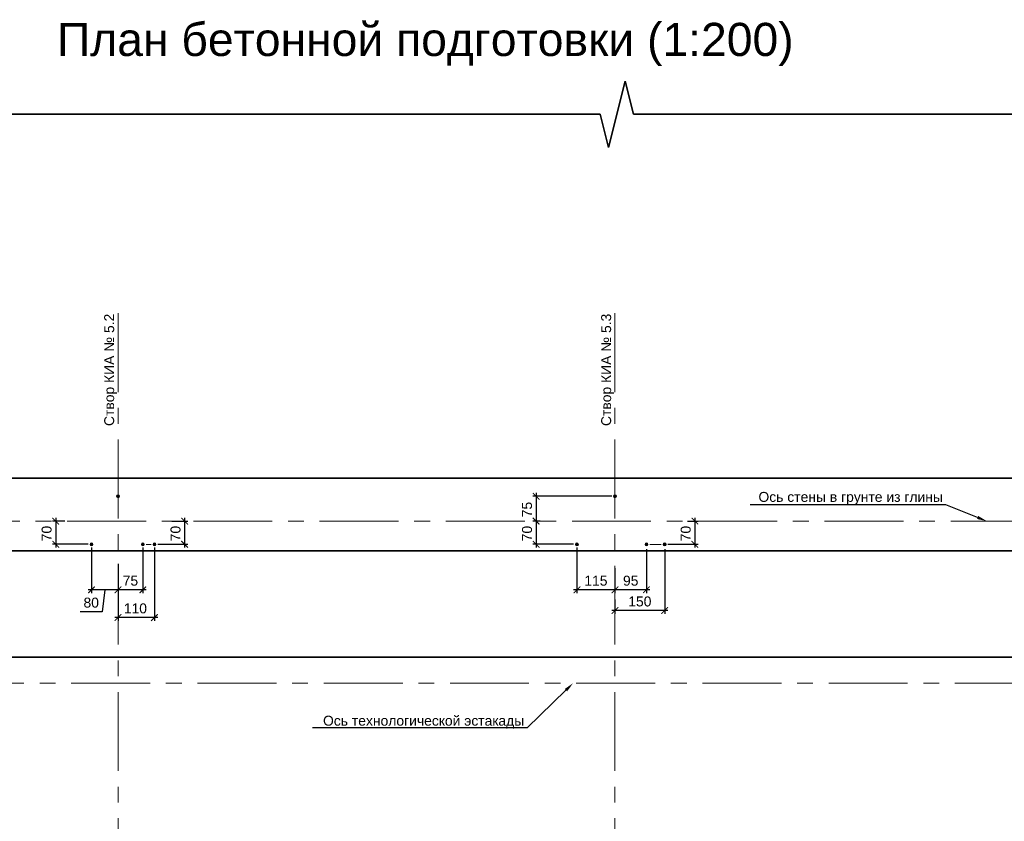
# Model space of a CAD drawing. Header units: millimetres. Extents: x -695122 to 440517, y 417968 to 574899.
# Tile 29 of 39: x 305134 to 334852, y 550707 to 574899. Entities that reach past the tile are written whole.
import ezdxf
from ezdxf import colors
from ezdxf.entities.mleader import LeaderData, LeaderLine
from ezdxf.math import Vec2, Vec3

# ---------------------------------------------------------------- set-up
doc = ezdxf.new("R2010")
doc.units = ezdxf.units.MM
doc.linetypes.add('осевая', pattern=[50.8, 31.75, -6.35, 6.35, -6.35])
for name, color, linetype, lineweight in [('Бетон', 7, 'Continuous', 50), ('ГТО-2_Размеры', 7, 'Continuous', 15), ('Отдел_Выноски(стрелка)', 7, 'Continuous', 15), ('Отдел_Заглавные надписи', 7, 'Continuous', 30)]:
    doc.layers.add(name, color=color, linetype=linetype, lineweight=lineweight)
doc.layers.add('ГП_Штриховки', color=7, linetype='Continuous')
doc.layers.add('Оси', color=1, linetype='осевая')
doc.styles.add('arial', font='arial.ttf')
doc.styles.add('ГТО-2', font='arial.ttf')
doc.styles.add('Рогун1', font='arial.ttf')
doc.dimstyles.new('100 мм', dxfattribs={"dimscale": 100, "dimtxt": 3.5, "dimasz": 2, "dimexe": 1, "dimexo": 1, "dimgap": 1.2, "dimtad": 1, "dimdec": 0, "dimlfac": 0.1, "dimrnd": 0.0001, "dimtxsty": 'Рогун1', "dimblk": 'ARCHTICK', "dimcen": 2.5, "dimdle": 1, "dimaunit": 1, "dimadec": 1, "dimazin": 0, "dimtfac": 1, "dimtdec": 0, "dimtmove": 1, "dimatfit": 3, "dimldrblk": 'ARCHTICK', "dimfxl": 1, "dimtfill": 1, "dimarcsym": 0})

# ---------------------------------------------------------------- blocks, each defined once
blk = doc.blocks.new('_ArchTick')
at = {"color": 0, "linetype": 'ByBlock', "const_width": 0.15}
blk.add_lwpolyline([(-0.5, -0.5), (0.5, 0.5)], dxfattribs=at)
blk = doc.blocks.new('*D338')
at = {"layer": 'Defpoints', "color": 0, "transparency": 16777216}
for p in [(306596, 559766), (306221, 559066), (307301, 559066)]:
    blk.add_point(p, dxfattribs=at)
at = {"layer": 'ГТО-2_Размеры', "color": 0, "lineweight": -2, "transparency": 16777216}
for p, q in [((306496, 559766), (306121, 559766)), ((306221, 559866), (306221, 558966)), ((307201, 559066), (306121, 559066))]:
    blk.add_line(p, q, dxfattribs=at)
at = {"layer": 'ГТО-2_Размеры', "color": 0, "lineweight": -2, "transparency": 16777216, "xscale": 200, "yscale": 200, "zscale": 200}
for p, rotation in [((306221, 559766), 90), ((306221, 559066), 270)]:
    blk.add_blockref('_ArchTick', p, dxfattribs=dict(at, rotation=rotation))
at = {"layer": 'ГТО-2_Размеры', "color": 0, "transparency": 16777216, "insert": (305948, 559391), "char_height": 300, "attachment_point": 5, "rotation": 90, "style": 'Рогун1'}
blk.add_mtext('70', dxfattribs=at)
blk = doc.blocks.new('*D339')
at = {"layer": 'Defpoints', "color": 0, "transparency": 16777216}
for p in [(307301, 559066), (308101, 558576), (307301, 557693)]:
    blk.add_point(p, dxfattribs=at)
at = {"layer": 'ГТО-2_Размеры', "color": 0, "lineweight": -2, "transparency": 16777216}
for p, q in [((307301, 558966), (307301, 557593)), ((308101, 558476), (308101, 557593)), ((308201, 557693), (307201, 557693)), ((307701, 557693), (307628, 557031)), ((307628, 557031), (306959, 557031))]:
    blk.add_line(p, q, dxfattribs=at)
at = {"layer": 'ГТО-2_Размеры', "color": 0, "lineweight": -2, "transparency": 16777216, "xscale": 200, "yscale": 200, "zscale": 200, "rotation": 180}
blk.add_blockref('_ArchTick', (307301, 557693), dxfattribs=at)
at = {"layer": 'ГТО-2_Размеры', "color": 0, "lineweight": -2, "transparency": 16777216, "xscale": 200, "yscale": 200, "zscale": 200}
blk.add_blockref('_ArchTick', (308101, 557693), dxfattribs=at)
at = {"layer": 'ГТО-2_Размеры', "color": 0, "transparency": 16777216, "insert": (307293, 557305), "char_height": 300, "attachment_point": 5, "style": 'Рогун1'}
blk.add_mtext('80', dxfattribs=at)
blk = doc.blocks.new('*D340')
at = {"layer": 'Defpoints', "color": 0, "transparency": 16777216}
for p in [(309629, 559766), (309201, 559066), (310112, 559066)]:
    blk.add_point(p, dxfattribs=at)
at = {"layer": 'ГТО-2_Размеры', "color": 0, "lineweight": -2, "transparency": 16777216}
for p, q in [((309729, 559766), (310212, 559766)), ((310112, 559866), (310112, 558966)), ((309301, 559066), (310212, 559066))]:
    blk.add_line(p, q, dxfattribs=at)
at = {"layer": 'ГТО-2_Размеры', "color": 0, "lineweight": -2, "transparency": 16777216, "xscale": 200, "yscale": 200, "zscale": 200}
for p, rotation in [((310112, 559766), 90), ((310112, 559066), 270)]:
    blk.add_blockref('_ArchTick', p, dxfattribs=dict(at, rotation=rotation))
at = {"layer": 'ГТО-2_Размеры', "color": 0, "transparency": 16777216, "insert": (309838, 559391), "char_height": 300, "attachment_point": 5, "rotation": 90, "style": 'Рогун1'}
blk.add_mtext('70', dxfattribs=at)
blk = doc.blocks.new('*D341')
at = {"layer": 'Defpoints', "color": 0, "transparency": 16777216}
for p in [(308851, 559066), (308101, 558532), (308101, 557693)]:
    blk.add_point(p, dxfattribs=at)
at = {"layer": 'ГТО-2_Размеры', "color": 0, "lineweight": -2, "transparency": 16777216}
for p, q in [((308851, 558966), (308851, 557593)), ((308101, 558432), (308101, 557593)), ((308951, 557693), (308001, 557693))]:
    blk.add_line(p, q, dxfattribs=at)
at = {"layer": 'ГТО-2_Размеры', "color": 0, "transparency": 16777216, "insert": (308476, 557966), "char_height": 300, "attachment_point": 5, "style": 'Рогун1', "bg_fill": 3, "box_fill_scale": 1.1, "bg_fill_color": 256, "bg_fill_true_color": 13158600, "bg_fill_transparency": 0}
blk.add_mtext('75', dxfattribs=at)
at = {"layer": 'ГТО-2_Размеры', "color": 0, "lineweight": -2, "transparency": 16777216, "xscale": 200, "yscale": 200, "zscale": 200, "rotation": 180}
blk.add_blockref('_ArchTick', (308101, 557693), dxfattribs=at)
at = {"layer": 'ГТО-2_Размеры', "color": 0, "lineweight": -2, "transparency": 16777216, "xscale": 200, "yscale": 200, "zscale": 200}
blk.add_blockref('_ArchTick', (308851, 557693), dxfattribs=at)
blk = doc.blocks.new('*D342')
at = {"layer": 'Defpoints', "color": 0, "transparency": 16777216}
for p in [(309201, 559066), (308101, 558256), (308101, 556857)]:
    blk.add_point(p, dxfattribs=at)
at = {"layer": 'ГТО-2_Размеры', "color": 0, "lineweight": -2, "transparency": 16777216}
for p, q in [((309201, 558966), (309201, 556757)), ((308101, 558156), (308101, 556757)), ((309301, 556857), (308001, 556857))]:
    blk.add_line(p, q, dxfattribs=at)
at = {"layer": 'ГТО-2_Размеры', "color": 0, "transparency": 16777216, "insert": (308626, 557131), "char_height": 300, "attachment_point": 5, "style": 'Рогун1', "bg_fill": 3, "box_fill_scale": 1.1, "bg_fill_color": 256, "bg_fill_true_color": 13158600, "bg_fill_transparency": 0}
blk.add_mtext('110', dxfattribs=at)
at = {"layer": 'ГТО-2_Размеры', "color": 0, "lineweight": -2, "transparency": 16777216, "xscale": 200, "yscale": 200, "zscale": 200, "rotation": 180}
blk.add_blockref('_ArchTick', (308101, 556857), dxfattribs=at)
at = {"layer": 'ГТО-2_Размеры', "color": 0, "lineweight": -2, "transparency": 16777216, "xscale": 200, "yscale": 200, "zscale": 200}
blk.add_blockref('_ArchTick', (309201, 556857), dxfattribs=at)
blk = doc.blocks.new('*D343')
at = {"layer": 'Defpoints', "color": 0, "transparency": 16777216}
for p in [(323101, 560516), (320721, 559766), (320943, 559766)]:
    blk.add_point(p, dxfattribs=at)
at = {"layer": 'ГТО-2_Размеры', "color": 0, "lineweight": -2, "transparency": 16777216}
for p, q in [((323001, 560516), (320621, 560516)), ((320721, 560616), (320721, 559666)), ((320843, 559766), (320621, 559766))]:
    blk.add_line(p, q, dxfattribs=at)
at = {"layer": 'ГТО-2_Размеры', "color": 0, "lineweight": -2, "transparency": 16777216, "xscale": 200, "yscale": 200, "zscale": 200}
for p, rotation in [((320721, 560516), 90), ((320721, 559766), 270)]:
    blk.add_blockref('_ArchTick', p, dxfattribs=dict(at, rotation=rotation))
at = {"layer": 'ГТО-2_Размеры', "color": 0, "transparency": 16777216, "insert": (320449, 560116), "char_height": 300, "attachment_point": 5, "rotation": 90, "style": 'Рогун1'}
blk.add_mtext('75', dxfattribs=at)
blk = doc.blocks.new('*D344')
at = {"layer": 'Defpoints', "color": 0, "transparency": 16777216}
for p in [(320943, 559766), (320721, 559066), (321951, 559066)]:
    blk.add_point(p, dxfattribs=at)
at = {"layer": 'ГТО-2_Размеры', "color": 0, "lineweight": -2, "transparency": 16777216}
for p, q in [((320843, 559766), (320621, 559766)), ((320721, 559866), (320721, 558966)), ((321851, 559066), (320621, 559066))]:
    blk.add_line(p, q, dxfattribs=at)
at = {"layer": 'ГТО-2_Размеры', "color": 0, "lineweight": -2, "transparency": 16777216, "xscale": 200, "yscale": 200, "zscale": 200}
for p, rotation in [((320721, 559766), 90), ((320721, 559066), 270)]:
    blk.add_blockref('_ArchTick', p, dxfattribs=dict(at, rotation=rotation))
at = {"layer": 'ГТО-2_Размеры', "color": 0, "transparency": 16777216, "insert": (320448, 559391), "char_height": 300, "attachment_point": 5, "rotation": 90, "style": 'Рогун1'}
blk.add_mtext('70', dxfattribs=at)
blk = doc.blocks.new('*D345')
at = {"layer": 'Defpoints', "color": 0, "transparency": 16777216}
for p in [(321951, 559066), (323101, 558072), (321951, 557693)]:
    blk.add_point(p, dxfattribs=at)
at = {"layer": 'ГТО-2_Размеры', "color": 0, "lineweight": -2, "transparency": 16777216}
for p, q in [((321951, 558966), (321951, 557593)), ((323101, 557972), (323101, 557593)), ((323201, 557693), (321851, 557693))]:
    blk.add_line(p, q, dxfattribs=at)
at = {"layer": 'ГТО-2_Размеры', "color": 0, "lineweight": -2, "transparency": 16777216, "xscale": 200, "yscale": 200, "zscale": 200, "rotation": 180}
blk.add_blockref('_ArchTick', (321951, 557693), dxfattribs=at)
at = {"layer": 'ГТО-2_Размеры', "color": 0, "lineweight": -2, "transparency": 16777216, "xscale": 200, "yscale": 200, "zscale": 200}
blk.add_blockref('_ArchTick', (323101, 557693), dxfattribs=at)
at = {"layer": 'ГТО-2_Размеры', "color": 0, "transparency": 16777216, "insert": (322526, 557967), "char_height": 300, "attachment_point": 5, "style": 'Рогун1'}
blk.add_mtext('115', dxfattribs=at)
blk = doc.blocks.new('*D346')
at = {"layer": 'Defpoints', "color": 0, "transparency": 16777216}
for p in [(325187, 559766), (324601, 559066), (325512, 559066)]:
    blk.add_point(p, dxfattribs=at)
at = {"layer": 'ГТО-2_Размеры', "color": 0, "lineweight": -2, "transparency": 16777216}
for p, q in [((325287, 559766), (325612, 559766)), ((325512, 559866), (325512, 558966)), ((324701, 559066), (325612, 559066))]:
    blk.add_line(p, q, dxfattribs=at)
at = {"layer": 'ГТО-2_Размеры', "color": 0, "lineweight": -2, "transparency": 16777216, "xscale": 200, "yscale": 200, "zscale": 200}
for p, rotation in [((325512, 559766), 90), ((325512, 559066), 270)]:
    blk.add_blockref('_ArchTick', p, dxfattribs=dict(at, rotation=rotation))
at = {"layer": 'ГТО-2_Размеры', "color": 0, "transparency": 16777216, "insert": (325238, 559391), "char_height": 300, "attachment_point": 5, "rotation": 90, "style": 'Рогун1'}
blk.add_mtext('70', dxfattribs=at)
blk = doc.blocks.new('*D347')
at = {"layer": 'Defpoints', "color": 0, "transparency": 16777216}
for p in [(324601, 559022), (323101, 557497), (323101, 557067)]:
    blk.add_point(p, dxfattribs=at)
at = {"layer": 'ГТО-2_Размеры', "color": 0, "lineweight": -2, "transparency": 16777216}
for p, q in [((324601, 558922), (324601, 556967)), ((323101, 557397), (323101, 556967)), ((324701, 557067), (323001, 557067))]:
    blk.add_line(p, q, dxfattribs=at)
at = {"layer": 'ГТО-2_Размеры', "color": 0, "lineweight": -2, "transparency": 16777216, "xscale": 200, "yscale": 200, "zscale": 200, "rotation": 180}
blk.add_blockref('_ArchTick', (323101, 557067), dxfattribs=at)
at = {"layer": 'ГТО-2_Размеры', "color": 0, "lineweight": -2, "transparency": 16777216, "xscale": 200, "yscale": 200, "zscale": 200}
blk.add_blockref('_ArchTick', (324601, 557067), dxfattribs=at)
at = {"layer": 'ГТО-2_Размеры', "color": 0, "transparency": 16777216, "insert": (323851, 557340), "char_height": 300, "attachment_point": 5, "style": 'Рогун1', "bg_fill": 3, "box_fill_scale": 1.1, "bg_fill_color": 256, "bg_fill_true_color": 13158600, "bg_fill_transparency": 0}
blk.add_mtext('150', dxfattribs=at)
blk = doc.blocks.new('*D348')
at = {"layer": 'Defpoints', "color": 0, "transparency": 16777216}
for p in [(324051, 559022), (323101, 558450), (323101, 557693)]:
    blk.add_point(p, dxfattribs=at)
at = {"layer": 'ГТО-2_Размеры', "color": 0, "lineweight": -2, "transparency": 16777216}
for p, q in [((324051, 558922), (324051, 557593)), ((323101, 558350), (323101, 557593)), ((324151, 557693), (323001, 557693))]:
    blk.add_line(p, q, dxfattribs=at)
at = {"layer": 'ГТО-2_Размеры', "color": 0, "lineweight": -2, "transparency": 16777216, "xscale": 200, "yscale": 200, "zscale": 200, "rotation": 180}
blk.add_blockref('_ArchTick', (323101, 557693), dxfattribs=at)
at = {"layer": 'ГТО-2_Размеры', "color": 0, "lineweight": -2, "transparency": 16777216, "xscale": 200, "yscale": 200, "zscale": 200}
blk.add_blockref('_ArchTick', (324051, 557693), dxfattribs=at)
at = {"layer": 'ГТО-2_Размеры', "color": 0, "transparency": 16777216, "insert": (323576, 557967), "char_height": 300, "attachment_point": 5, "style": 'Рогун1', "bg_fill": 3, "box_fill_scale": 1.1, "bg_fill_color": 256, "bg_fill_true_color": 13158600, "bg_fill_transparency": 0}
blk.add_mtext('95', dxfattribs=at)

msp = doc.modelspace()

# ---------------------------------------------------------------- hatches: boundary and pattern name
at = {"layer": 'ГП_Штриховки', "true_color": 0x000000, "transparency": 33554610}
h = msp.add_hatch(color=18, dxfattribs=at)
h.dxf.hatch_style = 1
h.paths.add_polyline_path([(308145.4414522, 560515.6074297, 1), (308057.4414522, 560515.6074297, 1)])
h = msp.add_hatch(color=18, dxfattribs=at)
h.dxf.hatch_style = 1
h.paths.add_polyline_path([(323145.4422325, 560515.607429, 1), (323057.4422325, 560515.607429, 1)])
h = msp.add_hatch(color=18, dxfattribs=at)
h.dxf.hatch_style = 1
h.paths.add_polyline_path([(307340.2558447, 559066.404205, 1), (307252.2558447, 559066.404205, 1)])
h = msp.add_hatch(color=18, dxfattribs=at)
h.dxf.hatch_style = 1
edge = h.paths.add_edge_path()
edge.add_arc((308846.2558447, 559066.404205), 38.822575, 0, 360)
h = msp.add_hatch(color=18, dxfattribs=at)
h.dxf.hatch_style = 1
h.paths.add_polyline_path([(321995.4412629, 559065.607429, 1), (321907.4412629, 559065.607429, 1)])
h = msp.add_hatch(color=18, dxfattribs=at)
h.dxf.hatch_style = 1
h.paths.add_polyline_path([(324007.4412629, 559065.607429, 1), (324095.4412629, 559065.607429, 1)])
h = msp.add_hatch(color=18, dxfattribs=at)
h.dxf.hatch_style = 1
h.paths.add_polyline_path([(324645.4412629, 559065.607429, 1), (324557.4412629, 559065.607429, 1)])

# ---------------------------------------------------------------- linework, layer by layer
msp.add_lwpolyline([(357807.1434666, 572044.7264205), (323655.8373375, 572044.7264175), (323405.8373375, 573044.7264175), (322905.8373375, 571044.7264175), (322655.8373375, 572044.7264175), (278185.1908248, 572044.7264175), (322655.8373375, 572044.7264175), (322905.8373375, 571044.7264175), (323405.8373375, 573044.7264175), (323655.8373375, 572044.7264175)], close=True)
at = {"lineweight": 20}
for centre in [(308101.4414522, 560515.6074297), (323101.4422325, 560515.607429), (323101.4422325, 560515.607429), (307301.4414469, 559065.6074276), (308851.4414469, 559065.6074276), (321951.4412629, 559065.607429), (321951.4412629, 559065.607429), (321951.4412629, 559065.607429), (324051.4412629, 559065.607429), (324601.4412629, 559065.607429), (324601.4412629, 559065.607429)]:
    msp.add_circle(centre, 44, dxfattribs=at)
at = {"layer": 'Бетон', "color": 2, "lineweight": 35, "ltscale": 10}
for points in [[(353026.5002182, 562665.6074311), (351327.835435, 562665.6074311), (348127.835435, 561065.6074311), (292151.4422325, 561065.6074319), (292151.4422325, 533965.6074311), (353038.9696723, 533965.6074311)], [(292151.4422325, 558865.6074311), (348901.4422326, 558865.6074311), (351351.4422328, 558865.6074311)], [(292151.4422325, 555665.6074311), (348151.4422328, 555665.6074311)]]:
    msp.add_lwpolyline(points, dxfattribs=at)
at = {"layer": 'ГТО-2_Размеры'}
for p, q in [((308948.6684757, 559065.634555), (309099.2124263, 559065.684582)), ((324148.6682917, 559065.6345565), (324489.991469, 559065.6845834))]:
    msp.add_line(p, q, dxfattribs=at)
at = {"layer": 'Оси', "linetype": 'осевая', "lineweight": 15, "ltscale": 75}
msp.add_line((287641.7795311, 554875.6074311), (356720.4388744, 554875.6074311), dxfattribs=at)
for points in [[(308101.4422325, 566039.357953), (308101.4422325, 527514.8480918)], [(323101.4422325, 566039.357953), (323101.4422325, 527514.8480918)], [(287515.2517227, 559765.6074311), (348404.3597692, 559765.6074311), (351604.3597692, 561365.6074326), (355819.0645559, 561365.6074326)]]:
    msp.add_lwpolyline(points, dxfattribs=at)

# ---------------------------------------------------------------- texts
at = {"layer": 'Отдел_Заглавные надписи', "insert": (317182.1551615, 574153.597958), "char_height": 1000, "width": 25122.503677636, "attachment_point": 5, "style": 'arial'}
msp.add_mtext(' План бетонной подготовки (1:200)', dxfattribs=at)
at = {"layer": 'Отдел_Заглавные надписи', "char_height": 300, "width": 5865.721254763, "attachment_point": 5, "rotation": 90, "style": 'ГТО-2'}
for s, insert in [('Створ КИА № 5.2', (307880.0024194, 564331.0718797)), ('\\pxqc;Створ КИА № 5.3', (322880.0024194, 564331.0718797))]:
    msp.add_mtext(s, dxfattribs=dict(at, insert=insert))

# ---------------------------------------------------------------- dimensions: what is measured, and where the dimension line sits
at = {"layer": 'ГТО-2_Размеры'}
for base, p1, p2, angle, picture, middle in [((320721.2578072, 559765.6074311), (323101.4422325, 560515.607429), (320942.7693608, 559765.6074311), 90, '*D343', (320721.2578072, 560115.6074301)), ((306221.2570208, 559065.6074276), (306596.2570208, 559765.6074297), (307301.4414469, 559065.6074276), 90, '*D338', (306221.2570208, 559390.6074287)), ((310111.5571203, 559065.6074276), (309628.8451622, 559765.6074297), (309201.4414469, 559065.6074276), 90, '*D340', (310111.5571203, 559390.6074287)), ((320721.2578072, 559065.607429), (320942.7693608, 559765.6074311), (321951.4412629, 559065.607429), 90, '*D344', (320721.2578072, 559390.6074301)), ((325511.5569363, 559065.607429), (325186.8476614, 559765.6074311), (324601.4412629, 559065.607429), 90, '*D346', (325511.5569363, 559390.6074301)), ((307301.4414469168, 557693.38781772), (308101.4414522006, 558575.7386622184), (307301.4414469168, 559065.6074276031), 180, '*D339', (307507.8534441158, 557031.4789041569))]:
    dim = msp.add_linear_dim(base=base, p1=p1, p2=p2, angle=angle, dimstyle='100 мм', override={"dimtxt": 3, "dimdec": 6, "dimtfill": 0}, dxfattribs=at)
    dim.commit()
    dim.dimension.update_dxf_attribs({"geometry": picture, "text_midpoint": middle, "dimtype": 160})
dim = msp.add_linear_dim(base=(321951.4412629, 557693.3878191), p1=(323101.4422325, 558071.8839503), p2=(321951.4412629, 559065.607429), angle=180, text='115', dimstyle='100 мм', override={"dimtxt": 3, "dimdec": 6, "dimtfill": 0}, dxfattribs=at)
dim.commit()
dim.dimension.update_dxf_attribs({"geometry": '*D345', "text_midpoint": (322526.4417477, 557693.3878191), "dimtype": 160})

# ---------------------------------------------------------------- leaders
at = {"layer": 'Отдел_Выноски(стрелка)'}
ml = msp.add_multileader_mtext('Standard', dxfattribs=at)
ml.set_content('Ось стены в грунте из глины', color=256, style='arial')
ml.set_leader_properties()
ml.build(insert=Vec2(0, 0))
ml.multileader.update_dxf_attribs({"text_left_attachment_type": 6, "text_right_attachment_type": 6, "dogleg_length": 136.6171409, "arrow_head_size": 300})
ctx = ml.context
ctx.base_point, ctx.char_height, ctx.arrow_head_size, ctx.plane_origin = Vec3(327429.471659, 560258.7088297), 300, 300, Vec3(333916.7250916, 553038.9415803)
ctx.left_attachment, ctx.right_attachment = 6, 6
notes = []
notes.append((ctx, [(1, (1, 1, 0), (333088.3698368, 560258.7088297), (-1, 0), 136.6171409, [(0, [(334324.6148463, 559765.6074297)], 0, [])])]))
ctx.mtext.insert, ctx.mtext.width, ctx.mtext.flow_direction = Vec3(327431.471659, 560646.9080111), 6678.85940834, 5
ml = msp.add_multileader_mtext('Standard', dxfattribs=at)
ml.set_content('Ось технологической эстакады', color=256, style='arial')
ml.set_leader_properties()
ml.build(insert=Vec2(0, 0))
ml.multileader.update_dxf_attribs({"text_left_attachment_type": 6, "text_right_attachment_type": 6, "dogleg_length": 136.6171409, "arrow_head_size": 300})
ctx = ml.context
ctx.base_point, ctx.char_height, ctx.arrow_head_size, ctx.plane_origin = Vec3(314287.4415824, 553531.185508), 300, 300, Vec3(322526.9960169, 548148.9415818)
ctx.left_attachment, ctx.right_attachment = 6, 6
notes.append((ctx, [(1, (1, 1, 0), (320450.5689552, 553531.185508), (-1, 0), 136.6171409, [(0, [(321837.7177748, 554875.6074311)], 0, [])])]))
ctx.mtext.insert, ctx.mtext.width, ctx.mtext.flow_direction = Vec3(314289.4415824, 553892.781688), 6678.85940834, 5
for ctx, leaders in notes:
    for number, flags, end, landing, length, lines in leaders:
        leader = LeaderData()
        leader.index, (leader.has_last_leader_line, leader.has_dogleg_vector, leader.attachment_direction) = number, flags
        leader.last_leader_point, leader.dogleg_vector, leader.dogleg_length = Vec3(end), Vec3(landing), length
        for number, points, colour, breaks in lines:
            line = LeaderLine()
            line.index, line.vertices, line.color, line.breaks = number, Vec3.list(points), colors.encode_raw_color(colour), breaks
            leader.lines.append(line)
        ctx.leaders.append(leader)

# ---------------------------------------------------------------- next in the draw order: dimensions: what is measured, and where the dimension line sits
at = {"layer": 'ГТО-2_Размеры'}
dim = msp.add_linear_dim(base=(308101.4414522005, 557693.38781772), p1=(308851.4414469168, 559065.6074275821), p2=(308101.4414522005, 558531.7386622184), angle=180, dimstyle='100 мм', override={"dimtxt": 3, "dimdec": 6, "dimtfill": 1}, dxfattribs=at)
dim.commit()
dim.dimension.update_dxf_attribs({"geometry": '*D341', "text_midpoint": (308476.4414495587, 557693.38781772), "dimtype": 160})
dim = msp.add_linear_dim(base=(323101.4422325, 557067.2724507), p1=(324601.4412629, 559021.607429), p2=(323101.4422325, 557496.7273952), angle=180, text='150', dimstyle='100 мм', override={"dimtxt": 3, "dimdec": 6}, dxfattribs=at)
dim.commit()
dim.dimension.update_dxf_attribs({"geometry": '*D347', "text_midpoint": (323851.4417477, 557067.2724507), "dimtype": 160})

# ---------------------------------------------------------------- next in the draw order: dimensions: what is measured, and where the dimension line sits
dim = msp.add_linear_dim(base=(308101.4414522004, 556857.4202362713), p1=(309201.4414469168, 559065.6074276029), p2=(308101.4414522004, 558255.9247114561), angle=180, dimstyle='100 мм', override={"dimtxt": 3, "dimdec": 6}, dxfattribs=at)
dim.commit()
dim.dimension.update_dxf_attribs({"geometry": '*D342', "text_midpoint": (308626.4414495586, 556857.4202362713), "dimtype": 160})
dim = msp.add_linear_dim(base=(323101.4422325, 557693.3878191), p1=(324051.4412629, 559021.607429), p2=(323101.4422325, 558449.5457043), angle=180, text='95', dimstyle='100 мм', override={"dimtxt": 3, "dimdec": 6}, dxfattribs=at)
dim.commit()
dim.dimension.update_dxf_attribs({"geometry": '*D348', "text_midpoint": (323576.4417477, 557693.3878191), "dimtype": 160})

# ---------------------------------------------------------------- next in the draw order: hatches: boundary and pattern name
at = {"layer": 'ГП_Штриховки', "true_color": 0x000000, "transparency": 33554610}
h = msp.add_hatch(color=18, dxfattribs=at)
h.dxf.hatch_style = 1
edge = h.paths.add_edge_path()
edge.add_arc((309196.2558447, 559066.404205), 38.822575, 0, 360)

# ---------------------------------------------------------------- next in the draw order: linework, layer by layer
at = {"lineweight": 20}
msp.add_circle((309201.4414469, 559065.6074276), 44, dxfattribs=at)

doc.saveas('drawing.dxf')
